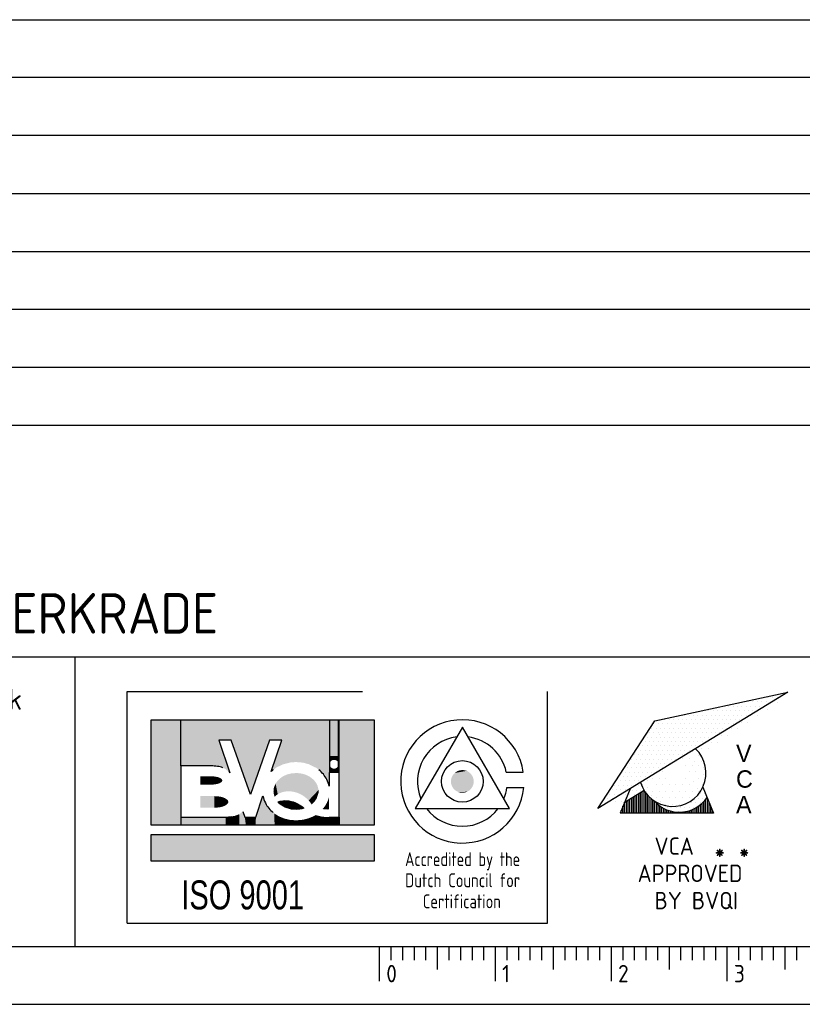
# Model space of a CAD drawing. Extents: x 0 to 594, y 0 to 420.
# Tile 3 of 6: x 458 to 526, y 0 to 85. Entities that reach past the tile are written whole.
import ezdxf
from ezdxf.enums import TextEntityAlignment as Align

# ---------------------------------------------------------------- set-up
doc = ezdxf.new("R2010")
doc.units = 0
doc.header["$LTSCALE"] = 25
doc.header["$MEASUREMENT"] = 0
doc.layers.get('0').update_dxf_attribs({"linetype": 'CONTINUOUS'})
for name, color, linetype in [('19', 7, 'CONTINUOUS'), ('E--L$2A-_KADER', 7, 'CONTINUOUS'), ('E--L$4A-_STEMPEL', 3, 'CONTINUOUS')]:
    doc.layers.add(name, color=color, linetype=linetype)
doc.styles.add('ISO', font='isocp.shx')
doc.styles.get("Standard").update_dxf_attribs({"font": 'isocp2.shx'})
doc.styles.add('UNIV', font='UNIV.SHX')

# ---------------------------------------------------------------- blocks, each defined once
blk = doc.blocks.new('*X1')
at = {"color": 0}
for p, q in [((103.59375, 135.9375), (103.59375, 135.9375)), ((104.53125, 135.9375), (104.53125, 135.9375)), ((102.1875, 135), (102.1875, 135)), ((103.125, 135), (103.125, 135)), ((99.375, 133.125), (99.375, 133.125)), ((100.3125, 133.125), (100.3125, 133.125)), ((100.78125, 134.0625), (100.78125, 134.0625)), ((101.71875, 134.0625), (101.71875, 134.0625)), ((97.96875, 132.1875), (97.96875, 132.1875)), ((98.90625, 132.1875), (98.90625, 132.1875)), ((95.15625, 130.3125), (95.15625, 130.3125)), ((96.09375, 130.3125), (96.09375, 130.3125)), ((96.5625, 131.25), (96.5625, 131.25)), ((97.5, 131.25), (97.5, 131.25)), ((93.75, 129.375), (93.75, 129.375)), ((94.6875, 129.375), (94.6875, 129.375)), ((81.5625, 121.875), (81.5625, 121.875)), ((82.96875, 122.8125), (82.96875, 122.8125))]:
    blk.add_line(p, q, dxfattribs=at)
blk = doc.blocks.new('*X3')
at = {"color": 0}
for p, q in [((98.4375, 121.875), (98.4375, 121.875)), ((99.0625, 121.875), (99.0625, 121.875)), ((99.375, 122.5), (99.375, 122.5)), ((99.6875, 121.875), (99.6875, 121.875)), ((97.8125, 120.625), (97.8125, 120.625)), ((98.125, 121.25), (98.125, 121.25)), ((98.75, 121.25), (98.75, 121.25))]:
    blk.add_line(p, q, dxfattribs=at)
blk = doc.blocks.new('*X2')
at = {"color": 0}
for p, q in [((108.4375, 121.875), (108.4375, 121.875)), ((107.8125, 120.625), (107.8125, 120.625)), ((108.125, 121.25), (108.125, 121.25)), ((108.4375, 120.625), (108.4375, 120.625)), ((108.75, 121.25), (108.75, 121.25)), ((101.875, 120), (101.875, 120)), ((102.8125, 119.375), (102.8125, 119.375)), ((103.4375, 119.375), (103.4375, 119.375)), ((104.0625, 119.375), (104.0625, 119.375)), ((104.6875, 119.375), (104.6875, 119.375)), ((105.3125, 119.375), (105.3125, 119.375)), ((105.9375, 119.375), (105.9375, 119.375)), ((106.5625, 119.375), (106.5625, 119.375)), ((106.875, 120), (106.875, 120)), ((107.1875, 119.375), (107.1875, 119.375)), ((107.5, 120), (107.5, 120)), ((108.125, 120), (108.125, 120)), ((104.375, 118.75), (104.375, 118.75)), ((105, 118.75), (105, 118.75)), ((105.625, 118.75), (105.625, 118.75))]:
    blk.add_line(p, q, dxfattribs=at)
blk = doc.blocks.new('*X4')
at = {"color": 0}
for p, q in [((65.75, 120.86), (65.75, 123.27)), ((66, 120.86), (66, 123.42)), ((66.25, 120.86), (66.25, 123.58)), ((66.5, 120.86), (66.5, 123.73)), ((66.75, 120.86), (66.75, 123.88)), ((67, 120.86), (67, 124.04)), ((67.25, 120.86), (67.25, 123.72)), ((67.5, 120.86), (67.5, 123.41)), ((67.75, 120.86), (67.75, 123.15)), ((64, 120.86), (64, 121.84)), ((64.25, 120.86), (64.25, 122.35)), ((64.5, 120.86), (64.5, 122.5)), ((64.75, 120.86), (64.75, 122.66)), ((65, 120.86), (65, 122.81)), ((65.25, 120.86), (65.25, 122.96)), ((65.5, 120.86), (65.5, 123.12)), ((68, 120.86), (68, 122.92)), ((68.25, 120.86), (68.25, 122.73)), ((68.5, 120.86), (68.5, 122.54)), ((68.75, 120.86), (68.75, 122.29)), ((69, 120.86), (69, 122.07)), ((69.25, 120.86), (69.25, 121.87)), ((74.75, 120.86), (74.75, 121.87)), ((75, 120.86), (75, 122.06)), ((75.25, 120.86), (75.25, 122.27)), ((75.5, 120.86), (75.5, 122.53)), ((75.75, 120.86), (75.75, 122.82)), ((76, 120.86), (76, 122.97)), ((76.25, 120.86), (76.25, 122.37)), ((76.5, 120.86), (76.5, 121.77)), ((63.75, 120.86), (63.75, 121.24)), ((69.5, 120.86), (69.5, 121.71)), ((69.75, 120.86), (69.75, 121.56)), ((70, 120.86), (70, 121.44)), ((70.25, 120.86), (70.25, 121.33)), ((70.5, 120.86), (70.5, 121.24)), ((70.75, 120.86), (70.75, 121.16)), ((71, 120.86), (71, 121.1)), ((71.25, 120.86), (71.25, 121.05)), ((71.5, 120.86), (71.5, 121.02)), ((71.75, 120.86), (71.75, 121)), ((72, 120.86), (72, 120.99)), ((72.25, 120.86), (72.25, 121)), ((72.5, 120.86), (72.5, 121.02)), ((72.75, 120.86), (72.75, 121.05)), ((73, 120.86), (73, 121.1)), ((73.25, 120.86), (73.25, 121.16)), ((73.5, 120.86), (73.5, 121.23)), ((73.75, 120.86), (73.75, 121.32)), ((74, 120.86), (74, 121.43)), ((74.25, 120.86), (74.25, 121.56)), ((74.5, 120.86), (74.5, 121.7)), ((76.75, 120.86), (76.75, 121.17))]:
    blk.add_line(p, q, dxfattribs=at)
blk = doc.blocks.new('STEMPEL')
at = {"layer": 'E--L$4A-_STEMPEL', "color": 3}
for p, q in [((-185, 85), (-5, 85)), ((-185, 55), (-5, 55)), ((-185, 30), (-5, 30)), ((-131.25, 5), (-131.25, 30)), ((-126.75, 7), (-126.75, 27)), ((-126.75, 27), (-106.449, 27)), ((-90.5, 7), (-90.5, 27)), ((-126.75, 7), (-90.5, 7))]:
    blk.add_line(p, q, dxfattribs=at)
at = {"layer": 'E--L$4A-_STEMPEL', "color": 2}
for p, q in [((-5, 80), (-185, 80)), ((-5, 75), (-185, 75)), ((-185, 70), (-5, 70)), ((-185, 65), (-5, 65)), ((-185, 60), (-5, 60)), ((-185, 50), (-5, 50)), ((-69.762, 26.934), (-86.151, 16.891)), ((-81.231, 24.468), (-69.762, 26.934)), ((-71.44, 26.492), (-71.44, 26.492)), ((-71.06, 26.492), (-71.06, 26.492)), ((-70.68, 26.492), (-70.68, 26.492)), ((-75.237, 25.732), (-75.237, 25.732)), ((-74.857, 25.732), (-74.857, 25.732)), ((-74.477, 25.732), (-74.477, 25.732)), ((-74.098, 25.732), (-74.098, 25.732)), ((-73.718, 25.732), (-73.718, 25.732)), ((-73.528, 26.112), (-73.528, 26.112)), ((-73.338, 25.732), (-73.338, 25.732)), ((-73.148, 26.112), (-73.148, 26.112)), ((-72.958, 25.732), (-72.958, 25.732)), ((-72.769, 26.112), (-72.769, 26.112)), ((-72.579, 25.732), (-72.579, 25.732)), ((-72.389, 26.112), (-72.389, 26.112)), ((-72.199, 25.732), (-72.199, 25.732)), ((-72.009, 26.112), (-72.009, 26.112)), ((-71.819, 25.732), (-71.819, 25.732)), ((-71.63, 26.112), (-71.63, 26.112)), ((-71.25, 26.112), (-71.25, 26.112)), ((-78.654, 24.973), (-78.654, 24.973)), ((-78.274, 24.973), (-78.274, 24.973)), ((-77.894, 24.973), (-77.894, 24.973)), ((-77.515, 24.973), (-77.515, 24.973)), ((-77.135, 24.973), (-77.135, 24.973)), ((-76.945, 25.353), (-76.945, 25.353)), ((-76.755, 24.973), (-76.755, 24.973)), ((-76.565, 25.353), (-76.565, 25.353)), ((-76.376, 24.973), (-76.376, 24.973)), ((-76.186, 25.353), (-76.186, 25.353)), ((-75.996, 24.973), (-75.996, 24.973)), ((-75.806, 25.353), (-75.806, 25.353)), ((-75.616, 24.973), (-75.616, 24.973)), ((-75.426, 25.353), (-75.426, 25.353)), ((-75.237, 24.973), (-75.237, 24.973)), ((-75.047, 25.353), (-75.047, 25.353)), ((-74.857, 24.973), (-74.857, 24.973)), ((-74.667, 25.353), (-74.667, 25.353)), ((-74.477, 24.973), (-74.477, 24.973)), ((-74.287, 25.353), (-74.287, 25.353)), ((-74.098, 24.973), (-74.098, 24.973)), ((-73.908, 25.353), (-73.908, 25.353)), ((-73.718, 24.973), (-73.718, 24.973)), ((-73.528, 25.353), (-73.528, 25.353)), ((-73.338, 24.973), (-73.338, 24.973)), ((-73.148, 25.353), (-73.148, 25.353)), ((-72.769, 25.353), (-72.769, 25.353)), ((-72.389, 25.353), (-72.389, 25.353)), ((-124.679, 15.453), (-124.679, 24.572)), ((-124.679, 24.572), (-105.436, 24.572)), ((-105.436, 24.572), (-105.436, 15.453)), ((-86.151, 16.891), (-81.231, 24.468)), ((-81.501, 23.834), (-81.501, 23.834)), ((-81.312, 24.214), (-81.312, 24.214)), ((-81.122, 23.834), (-81.122, 23.834)), ((-80.932, 24.214), (-80.932, 24.214)), ((-80.742, 23.834), (-80.742, 23.834)), ((-80.552, 24.214), (-80.552, 24.214)), ((-80.362, 24.593), (-80.362, 24.593)), ((-80.362, 23.834), (-80.362, 23.834)), ((-80.173, 24.214), (-80.173, 24.214)), ((-79.983, 24.593), (-79.983, 24.593)), ((-79.983, 23.834), (-79.983, 23.834)), ((-79.793, 24.214), (-79.793, 24.214)), ((-79.603, 24.593), (-79.603, 24.593)), ((-79.603, 23.834), (-79.603, 23.834)), ((-79.413, 24.214), (-79.413, 24.214)), ((-79.223, 24.593), (-79.223, 24.593)), ((-79.223, 23.834), (-79.223, 23.834)), ((-79.033, 24.214), (-79.033, 24.214)), ((-78.844, 24.593), (-78.844, 24.593)), ((-78.844, 23.834), (-78.844, 23.834)), ((-78.654, 24.214), (-78.654, 24.214)), ((-78.464, 24.593), (-78.464, 24.593)), ((-78.464, 23.834), (-78.464, 23.834)), ((-78.274, 24.214), (-78.274, 24.214)), ((-78.084, 24.593), (-78.084, 24.593)), ((-78.084, 23.834), (-78.084, 23.834)), ((-77.894, 24.214), (-77.894, 24.214)), ((-77.705, 24.593), (-77.705, 24.593)), ((-77.705, 23.834), (-77.705, 23.834)), ((-77.515, 24.214), (-77.515, 24.214)), ((-77.325, 24.593), (-77.325, 24.593)), ((-77.325, 23.834), (-77.325, 23.834)), ((-77.135, 24.214), (-77.135, 24.214)), ((-76.945, 24.593), (-76.945, 24.593)), ((-76.945, 23.834), (-76.945, 23.834)), ((-76.755, 24.214), (-76.755, 24.214)), ((-76.565, 24.593), (-76.565, 24.593)), ((-76.565, 23.834), (-76.565, 23.834)), ((-76.376, 24.214), (-76.376, 24.214)), ((-76.186, 24.593), (-76.186, 24.593)), ((-76.186, 23.834), (-76.186, 23.834)), ((-75.996, 24.214), (-75.996, 24.214)), ((-75.806, 24.593), (-75.806, 24.593)), ((-75.806, 23.834), (-75.806, 23.834)), ((-75.616, 24.214), (-75.616, 24.214)), ((-75.426, 24.593), (-75.426, 24.593)), ((-75.426, 23.834), (-75.426, 23.834)), ((-75.237, 24.214), (-75.237, 24.214)), ((-75.047, 24.593), (-75.047, 24.593)), ((-75.047, 23.834), (-75.047, 23.834)), ((-74.857, 24.214), (-74.857, 24.214)), ((-74.667, 24.593), (-74.667, 24.593)), ((-74.477, 24.214), (-74.477, 24.214)), ((-74.287, 24.593), (-74.287, 24.593)), ((-73.908, 24.593), (-73.908, 24.593)), ((-81.881, 23.075), (-81.881, 23.075)), ((-81.691, 23.454), (-81.691, 23.454)), ((-81.501, 23.075), (-81.501, 23.075)), ((-81.312, 23.454), (-81.312, 23.454)), ((-81.122, 23.075), (-81.122, 23.075)), ((-80.932, 23.454), (-80.932, 23.454)), ((-80.786, 23.287), (-80.786, 23.287)), ((-80.742, 23.075), (-80.742, 23.075)), ((-80.552, 23.454), (-80.552, 23.454)), ((-80.362, 23.075), (-80.362, 23.075)), ((-80.173, 23.454), (-80.173, 23.454)), ((-79.983, 23.075), (-79.983, 23.075)), ((-79.793, 23.454), (-79.793, 23.454)), ((-79.603, 23.075), (-79.603, 23.075)), ((-79.413, 23.454), (-79.413, 23.454)), ((-79.223, 23.075), (-79.223, 23.075)), ((-79.033, 23.454), (-79.033, 23.454)), ((-78.844, 23.075), (-78.844, 23.075)), ((-78.654, 23.454), (-78.654, 23.454)), ((-78.464, 23.075), (-78.464, 23.075)), ((-78.274, 23.454), (-78.274, 23.454)), ((-78.084, 23.075), (-78.084, 23.075)), ((-77.894, 23.454), (-77.894, 23.454)), ((-77.705, 23.075), (-77.705, 23.075)), ((-77.515, 23.454), (-77.515, 23.454)), ((-77.325, 23.075), (-77.325, 23.075)), ((-77.135, 23.454), (-77.135, 23.454)), ((-76.945, 23.075), (-76.945, 23.075)), ((-76.755, 23.454), (-76.755, 23.454)), ((-76.565, 23.075), (-76.565, 23.075)), ((-76.376, 23.454), (-76.376, 23.454)), ((-76.186, 23.075), (-76.186, 23.075)), ((-75.996, 23.454), (-75.996, 23.454)), ((-75.616, 23.454), (-75.616, 23.454)), ((-118.834, 22.815), (-117.887, 19.992)), ((-117.789, 22.815), (-118.834, 22.815)), ((-116.126, 18.104), (-117.789, 22.815)), ((-114.463, 22.815), (-116.126, 18.104)), ((-113.418, 22.815), (-114.463, 22.815)), ((-114.334, 20.087), (-113.418, 22.815)), ((-82.261, 22.315), (-82.261, 22.315)), ((-82.071, 22.695), (-82.071, 22.695)), ((-81.881, 22.315), (-81.881, 22.315)), ((-81.691, 22.695), (-81.691, 22.695)), ((-81.501, 22.315), (-81.501, 22.315)), ((-81.312, 22.695), (-81.312, 22.695)), ((-81.122, 22.315), (-81.122, 22.315)), ((-80.932, 22.695), (-80.932, 22.695)), ((-80.742, 22.315), (-80.742, 22.315)), ((-80.552, 22.695), (-80.552, 22.695)), ((-80.362, 22.315), (-80.362, 22.315)), ((-80.173, 22.695), (-80.173, 22.695)), ((-79.983, 22.315), (-79.983, 22.315)), ((-79.793, 22.695), (-79.793, 22.695)), ((-79.603, 22.315), (-79.603, 22.315)), ((-79.413, 22.695), (-79.413, 22.695)), ((-79.223, 22.315), (-79.223, 22.315)), ((-79.033, 22.695), (-79.033, 22.695)), ((-78.844, 22.315), (-78.844, 22.315)), ((-78.654, 22.695), (-78.654, 22.695)), ((-78.464, 22.315), (-78.464, 22.315)), ((-78.274, 22.695), (-78.274, 22.695)), ((-78.084, 22.315), (-78.084, 22.315)), ((-77.894, 22.695), (-77.894, 22.695)), ((-77.705, 22.315), (-77.705, 22.315)), ((-77.515, 22.695), (-77.515, 22.695)), ((-77.325, 22.315), (-77.325, 22.315)), ((-77.135, 22.695), (-77.135, 22.695)), ((-76.755, 22.695), (-76.755, 22.695)), ((-83.02, 21.556), (-83.02, 21.556)), ((-82.83, 21.935), (-82.83, 21.935)), ((-82.64, 21.556), (-82.64, 21.556)), ((-82.451, 21.935), (-82.451, 21.935)), ((-82.261, 21.556), (-82.261, 21.556)), ((-82.071, 21.935), (-82.071, 21.935)), ((-81.881, 21.556), (-81.881, 21.556)), ((-81.691, 21.935), (-81.691, 21.935)), ((-81.501, 21.556), (-81.501, 21.556)), ((-81.312, 21.935), (-81.312, 21.935)), ((-81.122, 21.556), (-81.122, 21.556)), ((-80.932, 21.935), (-80.932, 21.935)), ((-80.742, 21.556), (-80.742, 21.556)), ((-80.552, 21.935), (-80.552, 21.935)), ((-80.362, 21.556), (-80.362, 21.556)), ((-80.173, 21.935), (-80.173, 21.935)), ((-79.983, 21.556), (-79.983, 21.556)), ((-79.793, 21.935), (-79.793, 21.935)), ((-79.603, 21.556), (-79.603, 21.556)), ((-79.413, 21.935), (-79.413, 21.935)), ((-79.223, 21.556), (-79.223, 21.556)), ((-79.033, 21.935), (-79.033, 21.935)), ((-78.844, 21.556), (-78.844, 21.556)), ((-78.654, 21.935), (-78.654, 21.935)), ((-78.274, 21.935), (-78.274, 21.935)), ((-77.985, 21.797), (-77.985, 21.797)), ((-77.447, 21.499), (-77.447, 21.499)), ((-122.112, 20.582), (-122.112, 16.164)), ((-119.5, 20.582), (-122.112, 20.582)), ((-83.59, 20.417), (-83.59, 20.417)), ((-83.4, 20.796), (-83.4, 20.796)), ((-83.21, 21.176), (-83.21, 21.176)), ((-83.21, 20.417), (-83.21, 20.417)), ((-83.02, 20.796), (-83.02, 20.796)), ((-82.83, 21.176), (-82.83, 21.176)), ((-82.83, 20.417), (-82.83, 20.417)), ((-82.64, 20.796), (-82.64, 20.796)), ((-82.451, 21.176), (-82.451, 21.176)), ((-82.451, 20.417), (-82.451, 20.417)), ((-82.261, 20.796), (-82.261, 20.796)), ((-82.071, 21.176), (-82.071, 21.176)), ((-82.071, 20.417), (-82.071, 20.417)), ((-81.881, 20.796), (-81.881, 20.796)), ((-81.691, 21.176), (-81.691, 21.176)), ((-81.691, 20.417), (-81.691, 20.417)), ((-81.501, 20.796), (-81.501, 20.796)), ((-81.312, 21.176), (-81.312, 21.176)), ((-81.312, 20.417), (-81.312, 20.417)), ((-81.122, 20.796), (-81.122, 20.796)), ((-80.932, 21.176), (-80.932, 21.176)), ((-80.932, 20.417), (-80.932, 20.417)), ((-80.742, 20.796), (-80.742, 20.796)), ((-80.552, 21.176), (-80.552, 21.176)), ((-80.552, 20.417), (-80.552, 20.417)), ((-80.362, 20.796), (-80.362, 20.796)), ((-80.173, 21.176), (-80.173, 21.176)), ((-79.983, 20.796), (-79.983, 20.796)), ((-79.793, 21.176), (-79.793, 21.176)), ((-79.413, 21.176), (-79.413, 21.176)), ((-78.839, 21.228), (-78.839, 21.228)), ((-78.554, 20.658), (-78.554, 20.658)), ((-78.27, 21.228), (-78.27, 21.228)), ((-77.985, 20.658), (-77.985, 20.658)), ((-77.805, 20.923), (-77.805, 20.923)), ((-77.415, 20.658), (-77.415, 20.658)), ((-77.189, 21.002), (-77.189, 21.002)), ((-77.131, 21.228), (-77.131, 21.228)), ((-77.01, 20.486), (-77.01, 20.486)), ((-109.329, 20.012), (-109.329, 18.836)), ((-108.474, 20.012), (-109.329, 20.012)), ((-108.474, 16.164), (-108.474, 20.012)), ((-84.349, 19.657), (-84.349, 19.657)), ((-83.969, 19.657), (-83.969, 19.657)), ((-83.78, 20.037), (-83.78, 20.037)), ((-83.59, 19.657), (-83.59, 19.657)), ((-83.4, 20.037), (-83.4, 20.037)), ((-83.21, 19.657), (-83.21, 19.657)), ((-83.02, 20.037), (-83.02, 20.037)), ((-82.83, 19.657), (-82.83, 19.657)), ((-82.64, 20.037), (-82.64, 20.037)), ((-82.451, 19.657), (-82.451, 19.657)), ((-82.261, 20.037), (-82.261, 20.037)), ((-82.071, 19.657), (-82.071, 19.657)), ((-81.881, 20.037), (-81.881, 20.037)), ((-81.691, 19.657), (-81.691, 19.657)), ((-81.501, 20.037), (-81.501, 20.037)), ((-81.122, 20.037), (-81.122, 20.037)), ((-80.548, 20.089), (-80.548, 20.089)), ((-78.27, 20.089), (-78.27, 20.089)), ((-77.7, 20.089), (-77.7, 20.089)), ((-77.03, 19.81), (-77.03, 19.81)), ((-84.729, 18.898), (-84.729, 18.898)), ((-84.539, 19.278), (-84.539, 19.278)), ((-84.349, 18.898), (-84.349, 18.898)), ((-84.159, 19.278), (-84.159, 19.278)), ((-83.969, 18.898), (-83.969, 18.898)), ((-83.78, 19.278), (-83.78, 19.278)), ((-83.59, 18.898), (-83.59, 18.898)), ((-83.4, 19.278), (-83.4, 19.278)), ((-83.21, 18.898), (-83.21, 18.898)), ((-83.02, 19.278), (-83.02, 19.278)), ((-82.64, 19.278), (-82.64, 19.278)), ((-82.261, 19.278), (-82.261, 19.278)), ((-82.256, 18.95), (-82.256, 18.95)), ((-81.839, 19.294), (-81.839, 19.294)), ((-81.402, 19.519), (-81.402, 19.519)), ((-81.117, 18.95), (-81.117, 18.95)), ((-80.833, 19.519), (-80.833, 19.519)), ((-80.548, 18.95), (-80.548, 18.95)), ((-80.263, 19.519), (-80.263, 19.519)), ((-79.978, 18.95), (-79.978, 18.95)), ((-79.409, 18.95), (-79.409, 18.95)), ((-78.839, 18.95), (-78.839, 18.95)), ((-78.554, 19.519), (-78.554, 19.519)), ((-78.27, 18.95), (-78.27, 18.95)), ((-77.904, 19.214), (-77.904, 19.214)), ((-77.415, 19.519), (-77.415, 19.519)), ((-77.131, 18.95), (-77.131, 18.95)), ((-77.085, 18.736), (-76.156, 16.507)), ((-115.651, 16.164), (-115.04, 17.983)), ((-85.108, 18.139), (-85.108, 18.139)), ((-84.919, 18.518), (-84.919, 18.518)), ((-84.729, 18.139), (-84.729, 18.139)), ((-84.539, 18.518), (-84.539, 18.518)), ((-84.349, 18.139), (-84.349, 18.139)), ((-83.353, 18.605), (-84.229, 16.507)), ((-84.159, 18.518), (-84.159, 18.518)), ((-82.142, 18.446), (-83.859, 17.394)), ((-83.78, 18.518), (-83.78, 18.518)), ((-81.972, 18.38), (-81.972, 18.38)), ((-81.839, 18.678), (-81.839, 18.678)), ((-81.502, 18.022), (-81.502, 18.022)), ((-81.402, 18.38), (-81.402, 18.38)), ((-80.833, 18.38), (-80.833, 18.38)), ((-80.263, 18.38), (-80.263, 18.38)), ((-79.694, 18.38), (-79.694, 18.38)), ((-79.124, 18.38), (-79.124, 18.38)), ((-78.554, 18.38), (-78.554, 18.38)), ((-77.985, 18.38), (-77.985, 18.38)), ((-77.547, 18.658), (-77.547, 18.658)), ((-77.415, 18.38), (-77.415, 18.38)), ((-85.488, 17.379), (-85.488, 17.379)), ((-85.298, 17.759), (-85.298, 17.759)), ((-84.919, 17.759), (-84.919, 17.759)), ((-84.137, 17.544), (-84.137, 17.544)), ((-81.117, 17.811), (-81.117, 17.811)), ((-80.746, 17.546), (-80.746, 17.546)), ((-80.548, 17.811), (-80.548, 17.811)), ((-80.263, 17.241), (-80.263, 17.241)), ((-79.978, 17.811), (-79.978, 17.811)), ((-79.694, 17.241), (-79.694, 17.241)), ((-79.409, 17.811), (-79.409, 17.811)), ((-79.124, 17.241), (-79.124, 17.241)), ((-78.839, 17.811), (-78.839, 17.811)), ((-78.27, 17.811), (-78.27, 17.811)), ((-122.112, 16.164), (-118.264, 16.164)), ((-116.761, 16.64), (-116.601, 16.164)), ((-116.601, 16.164), (-116.126, 16.164)), ((-116.126, 16.164), (-115.651, 16.164)), ((-109.329, 16.164), (-108.474, 16.164)), ((-86.058, 17), (-86.058, 17)), ((-76.156, 16.507), (-84.229, 16.507)), ((-105.436, 15.453), (-124.679, 15.453)), ((-124.679, 12.353), (-124.679, 14.657)), ((-124.679, 14.657), (-105.436, 14.657)), ((-105.436, 14.657), (-105.436, 12.353)), ((-105.436, 12.353), (-124.679, 12.353))]:
    blk.add_line(p, q, dxfattribs=at)
at = {"layer": 'E--L$4A-_STEMPEL', "color": 2, "linetype": 'CONTINUOUS'}
for p, q in [((-122.112, 20.582), (-122.112, 24.572)), ((-109.282, 20.012), (-109.282, 24.572)), ((-108.521, 20.012), (-108.521, 24.572)), ((-108.474, 20.012), (-108.474, 24.572)), ((-122.112, 16.164), (-122.112, 15.453)), ((-108.474, 16.164), (-108.474, 15.453))]:
    blk.add_line(p, q, dxfattribs=at)
at = {"layer": 'E--L$4A-_STEMPEL', "color": 3}
blk.add_lwpolyline([(-97.833, 23.926), (-101.891, 16.898), (-93.776, 16.898)], close=True, dxfattribs=at)
for points in [[(-94.045, 20.051), (-92.575, 20.051)], [(-93.994, 18.721), (-92.538, 18.721)]]:
    blk.add_lwpolyline(points, dxfattribs=at)
at = {"layer": 'E--L$4A-_STEMPEL', "color": 2}
blk.add_lwpolyline([(-113.752, 17.471, -0.04063), (-113.497, 17.545, -0.089224), (-112.797, 17.559, -0.080644), (-112.063, 17.317, -0.070464), (-111.512, 16.924, -0.070464), (-112.182, 16.829, -0.080644), (-112.945, 16.953, -0.089224), (-113.559, 17.288, -0.04063)], format="xyb", close=True, dxfattribs=at)
at = {"layer": 'E--L$4A-_STEMPEL', "color": 3}
blk.add_circle((-97.833, 19.241), 1.793, dxfattribs=at)
for radius, start, end in [(5.321, 8.75541, 354.39319), (3.874, 97.20337, 202.79663), (3.874, 12.06764, 82.79663), (3.874, 337.20337, 352.2882), (3.874, 217.20337, 322.79663)]:
    blk.add_arc((-97.833, 19.241), radius, start, end, dxfattribs=at)
at = {"layer": 'E--L$4A-_STEMPEL', "color": 2}
for centre, radius, start, end in [((-79.693, 19.966), 2.883, 196.37976, 46.62024), ((-119.5, 17.151), 3.431, 81.1708, 90), ((-119.332, 18.232), 2.338, 69.44395, 81.1708), ((-118.702, 19.324), 1.054, 39.36778, 47.84451), ((-112.532, 18.229), 2.588, 128.83701, 134.13657), ((-111.833, 18.229), 2.588, 27.22568, 51.16299), ((-111.507, 18.397), 2.222, 11.3929, 27.22568), ((-112.857, 18.397), 2.222, 190.73137, 207.22568), ((-79.116, 19.47), 2.883, 221.69505, 326.14657), ((-112.532, 18.565), 2.588, 207.22568, 231.16299), ((-118.264, 19.595), 3.431, 270, 278.8292)]:
    blk.add_arc(centre, radius, start, end, dxfattribs=at)
at = {"layer": 'E--L$4A-_STEMPEL', "color": 2, "linetype": 'CONTINUOUS'}
for points in [[(-124.679, 15.453), (-124.679, 24.572), (-122.112, 15.453), (-122.112, 24.572)], [(-122.112, 20.582), (-122.112, 24.572), (-119.5, 20.582), (-119.53, 24.572)], [(-118.834, 22.815), (-119.53, 24.566), (-117.789, 22.815), (-117.797, 24.572)], [(-119.127, 20.562), (-119.53, 24.572), (-118.565, 20.44), (-119.53, 24.566)], [(-119.5, 20.582), (-119.53, 24.572), (-119.127, 20.562), (-119.53, 24.572)], [(-118.271, 20.307), (-119.53, 24.566), (-117.887, 19.992), (-118.834, 22.815)], [(-118.565, 20.44), (-119.53, 24.566), (-118.271, 20.307), (-119.53, 24.566)], [(-117.789, 22.815), (-117.797, 24.572), (-116.126, 18.104), (-116.199, 24.572)], [(-116.126, 18.104), (-116.199, 24.572), (-114.463, 22.815), (-114.467, 24.572)], [(-114.463, 22.815), (-114.467, 24.572), (-113.418, 22.815), (-112.779, 24.572)], [(-114.334, 20.087), (-113.418, 22.815), (-113.886, 20.437), (-112.779, 24.572)], [(-113.886, 20.437), (-112.779, 24.572), (-113.312, 20.719), (-112.62, 24.572)], [(-113.312, 20.719), (-112.62, 24.572), (-112.68, 20.877), (-112.253, 24.572)], [(-112.68, 20.877), (-112.253, 24.572), (-112.182, 20.914), (-112.128, 24.572)], [(-112.182, 20.914), (-112.128, 24.572), (-111.608, 20.865), (-111.6, 24.572)], [(-111.608, 20.865), (-111.6, 24.572), (-111.072, 20.726), (-110.912, 24.572)], [(-111.072, 20.726), (-110.912, 24.572), (-110.428, 20.405), (-110.322, 24.572)], [(-110.428, 20.405), (-110.322, 24.572), (-110.039, 20.095), (-109.776, 24.572)], [(-110.039, 20.095), (-109.776, 24.572), (-109.623, 19.577), (-109.714, 24.572)], [(-109.623, 19.577), (-109.714, 24.572), (-109.329, 18.836), (-109.329, 24.572)], [(-109.329, 20.012), (-109.329, 24.572), (-109.282, 20.012), (-109.282, 24.572)], [(-109.282, 21.442), (-109.282, 24.572), (-108.521, 21.437), (-108.521, 24.572)], [(-108.521, 20.012), (-108.521, 24.572), (-108.474, 20.012), (-108.474, 24.572)], [(-108.474, 15.453), (-108.474, 24.572), (-105.436, 15.453), (-105.436, 24.572)], [(-109.282, 21.437), (-109.282, 20.725), (-109.26, 21.437), (-109.264, 20.841)], [(-109.26, 21.437), (-109.264, 20.841), (-109.234, 21.437), (-109.231, 20.914)], [(-109.234, 21.437), (-109.231, 20.914), (-109.194, 21.437), (-109.196, 20.966)], [(-109.194, 21.437), (-109.196, 20.966), (-109.155, 21.437), (-109.154, 21.009)], [(-109.155, 21.437), (-109.154, 21.009), (-109.111, 21.437), (-109.111, 21.042)], [(-109.111, 21.437), (-109.111, 21.042), (-109.068, 21.437), (-109.066, 21.068)], [(-109.068, 21.437), (-109.066, 21.068), (-109.029, 21.437), (-109.019, 21.087)], [(-109.029, 21.437), (-109.019, 21.087), (-108.983, 21.437), (-108.991, 21.095)], [(-108.983, 21.437), (-108.991, 21.095), (-108.94, 21.437), (-108.938, 21.103)], [(-108.94, 21.437), (-108.938, 21.103), (-108.899, 21.437), (-108.899, 21.105)], [(-108.899, 21.437), (-108.899, 21.105), (-108.837, 21.437), (-108.863, 21.103)], [(-108.837, 21.437), (-108.863, 21.103), (-108.81, 21.437), (-108.806, 21.093)], [(-108.81, 21.437), (-108.806, 21.093), (-108.761, 21.437), (-108.765, 21.08)], [(-108.761, 21.437), (-108.765, 21.08), (-108.728, 21.437), (-108.715, 21.056)], [(-108.728, 21.437), (-108.715, 21.056), (-108.686, 21.437), (-108.683, 21.036)], [(-108.686, 21.437), (-108.683, 21.036), (-108.649, 21.437), (-108.64, 21.001)], [(-108.649, 21.437), (-108.64, 21.001), (-108.613, 21.437), (-108.599, 20.956)], [(-108.613, 21.437), (-108.599, 20.956), (-108.579, 21.437), (-108.572, 20.916)], [(-108.579, 21.437), (-108.572, 20.916), (-108.556, 21.437), (-108.556, 20.884)], [(-108.556, 21.437), (-108.556, 20.884), (-108.536, 21.437), (-108.538, 20.836)], [(-108.536, 21.437), (-108.538, 20.836), (-108.521, 21.437), (-108.521, 20.725)], [(-109.282, 20.012), (-109.282, 20.725), (-109.26, 20.012), (-109.264, 20.608)], [(-109.26, 20.012), (-109.264, 20.608), (-109.234, 20.012), (-109.231, 20.535)], [(-109.234, 20.012), (-109.231, 20.535), (-109.194, 20.012), (-109.196, 20.484)], [(-109.194, 20.012), (-109.196, 20.484), (-109.155, 20.012), (-109.154, 20.441)], [(-109.155, 20.012), (-109.154, 20.441), (-109.111, 20.012), (-109.111, 20.407)], [(-109.111, 20.012), (-109.111, 20.407), (-109.068, 20.012), (-109.066, 20.382)], [(-108.728, 20.012), (-108.715, 20.394), (-108.686, 20.012), (-108.683, 20.414)], [(-108.686, 20.012), (-108.683, 20.414), (-108.649, 20.012), (-108.64, 20.449)], [(-108.649, 20.012), (-108.64, 20.449), (-108.613, 20.012), (-108.599, 20.494)], [(-108.613, 20.012), (-108.599, 20.494), (-108.579, 20.012), (-108.572, 20.534)], [(-108.579, 20.012), (-108.572, 20.534), (-108.556, 20.012), (-108.556, 20.566)], [(-108.556, 20.012), (-108.556, 20.566), (-108.536, 20.012), (-108.538, 20.614)], [(-108.536, 20.012), (-108.538, 20.614), (-108.521, 20.012), (-108.521, 20.725)], [(-120.45, 18.967), (-120.45, 19.68), (-119.5, 18.967), (-119.5, 19.68)], [(-119.5, 18.967), (-119.5, 19.68), (-119.307, 18.975), (-119.298, 19.672)], [(-119.307, 18.975), (-119.298, 19.672), (-119.164, 18.99), (-119.182, 19.66)], [(-119.164, 18.99), (-119.182, 19.66), (-119.03, 19.013), (-119.008, 19.63)], [(-119.03, 19.013), (-119.008, 19.63), (-118.89, 19.05), (-118.901, 19.601)], [(-118.89, 19.05), (-118.901, 19.601), (-118.758, 19.102), (-118.771, 19.552)], [(-118.758, 19.102), (-118.771, 19.552), (-118.665, 19.158), (-118.673, 19.495)], [(-113.557, 19.507), (-113.49, 18.27), (-113.357, 19.649), (-113.311, 18.329)], [(-113.357, 19.649), (-113.311, 18.329), (-113.175, 19.748), (-113.179, 18.359)], [(-113.175, 19.748), (-113.179, 18.359), (-112.948, 19.84), (-112.948, 18.387)], [(-112.948, 19.84), (-112.948, 18.387), (-112.639, 19.921), (-112.722, 18.389)], [(-112.639, 19.921), (-112.722, 18.389), (-112.492, 19.945), (-112.485, 18.363)], [(-112.492, 19.945), (-112.485, 18.363), (-112.108, 19.964), (-112.192, 18.294)], [(-112.108, 19.964), (-112.192, 18.294), (-111.86, 19.943), (-112.01, 18.23)], [(-111.86, 19.943), (-112.01, 18.23), (-111.574, 19.887), (-111.919, 18.193)], [(-111.574, 19.887), (-111.919, 18.193), (-111.319, 19.805), (-111.823, 18.148)], [(-111.319, 19.805), (-111.823, 18.148), (-111.028, 19.661), (-111.688, 18.076)], [(-111.028, 19.661), (-111.688, 18.076), (-110.833, 19.528), (-111.52, 17.97)], [(-109.068, 20.012), (-109.066, 20.382), (-109.029, 20.012), (-109.019, 20.363)], [(-109.029, 20.012), (-109.019, 20.363), (-108.983, 20.012), (-108.991, 20.355)], [(-108.983, 20.012), (-108.991, 20.355), (-108.94, 20.012), (-108.938, 20.346)], [(-108.94, 20.012), (-108.938, 20.346), (-108.899, 20.012), (-108.899, 20.345)], [(-108.899, 20.012), (-108.899, 20.345), (-108.837, 20.012), (-108.863, 20.346)], [(-108.837, 20.012), (-108.863, 20.346), (-108.81, 20.012), (-108.806, 20.357)], [(-108.81, 20.012), (-108.806, 20.357), (-108.761, 20.012), (-108.765, 20.37)], [(-108.761, 20.012), (-108.765, 20.37), (-108.728, 20.012), (-108.715, 20.394)], [(-118.665, 19.158), (-118.673, 19.495), (-118.577, 19.236), (-118.573, 19.406)], [(-118.577, 19.236), (-118.573, 19.406), (-118.551, 19.3), (-118.552, 19.349)], [(-114.1, 18.671), (-114.035, 17.917), (-114.06, 18.813), (-113.917, 18.022)], [(-114.06, 18.813), (-113.917, 18.022), (-113.946, 19.057), (-113.759, 18.134)], [(-113.946, 19.057), (-113.759, 18.134), (-113.775, 19.297), (-113.613, 18.216)], [(-113.775, 19.297), (-113.613, 18.216), (-113.557, 19.507), (-113.49, 18.27)], [(-110.833, 19.528), (-111.52, 17.97), (-110.63, 19.343), (-111.395, 17.877)], [(-110.63, 19.343), (-111.395, 17.877), (-110.483, 19.158), (-111.212, 17.717)], [(-110.483, 19.158), (-111.212, 17.717), (-110.329, 18.879), (-111.155, 17.66)], [(-110.329, 18.879), (-111.155, 17.66), (-110.239, 18.505), (-111.096, 17.596)], [(-120.45, 16.973), (-120.45, 17.97), (-119.238, 16.973), (-119.238, 17.97)], [(-119.238, 16.973), (-119.238, 17.97), (-119.007, 16.982), (-119.016, 17.962)], [(-119.007, 16.982), (-119.016, 17.962), (-118.807, 17.004), (-118.85, 17.944)], [(-118.807, 17.004), (-118.85, 17.944), (-118.672, 17.028), (-118.683, 17.917)], [(-118.672, 17.028), (-118.683, 17.917), (-118.496, 17.076), (-118.478, 17.86)], [(-118.496, 17.076), (-118.478, 17.86), (-118.296, 17.159), (-118.31, 17.791)], [(-115.659, 15.453), (-115.651, 16.164), (-115.029, 15.453), (-115.04, 17.983)], [(-115.029, 15.453), (-115.04, 17.983), (-114.399, 15.453), (-114.579, 16.981)], [(-114.13, 18.397), (-114.094, 18.096), (-114.1, 18.671), (-114.035, 17.917)], [(-110.239, 18.505), (-111.096, 17.596), (-110.243, 18.251), (-111.023, 17.512)], [(-110.243, 18.251), (-111.023, 17.512), (-110.396, 17.776), (-110.931, 17.392)], [(-109.329, 17.822), (-109.359, 17.828), (-109.329, 17.958)], [(-118.296, 17.159), (-118.31, 17.791), (-118.14, 17.267), (-118.151, 17.685)], [(-118.14, 17.267), (-118.151, 17.685), (-118.056, 17.359), (-118.066, 17.6)], [(-118.056, 17.359), (-118.066, 17.6), (-118.03, 17.431), (-118.028, 17.499)], [(-113.752, 17.471), (-113.56, 17.53), (-113.695, 17.411), (-113.257, 17.578)], [(-113.695, 17.411), (-113.257, 17.578), (-113.589, 17.313), (-113.058, 17.583)], [(-113.589, 17.313), (-113.058, 17.583), (-113.427, 17.191), (-112.853, 17.567)], [(-113.427, 17.191), (-112.853, 17.567), (-113.242, 17.08), (-112.609, 17.521)], [(-113.242, 17.08), (-112.609, 17.521), (-113.038, 16.986), (-112.41, 17.464)], [(-113.038, 16.986), (-112.41, 17.464), (-112.854, 16.924), (-112.217, 17.39)], [(-112.854, 16.924), (-112.217, 17.39), (-112.612, 16.868), (-112.047, 17.309)], [(-112.612, 16.868), (-112.047, 17.309), (-112.358, 16.835), (-111.878, 17.211)], [(-112.358, 16.835), (-111.878, 17.211), (-112.158, 16.829), (-111.738, 17.114)], [(-112.158, 16.829), (-111.738, 17.114), (-111.937, 16.842), (-111.651, 17.046)], [(-111.937, 16.842), (-111.651, 17.046), (-111.808, 16.858), (-111.586, 16.991)], [(-110.396, 17.776), (-110.931, 17.392), (-110.56, 17.532), (-110.89, 17.333)], [(-110.56, 17.532), (-110.89, 17.333), (-110.715, 17.366), (-110.864, 17.294)], [(-110.715, 17.366), (-110.864, 17.294), (-110.842, 17.259)], [(-109.891, 16.854), (-109.749, 17.03), (-109.762, 16.834), (-109.705, 17.091)], [(-109.762, 16.834), (-109.705, 17.091), (-109.645, 16.823), (-109.673, 17.138)], [(-109.645, 16.823), (-109.673, 17.138), (-109.478, 16.817), (-109.653, 17.169)], [(-109.478, 16.817), (-109.653, 17.169), (-109.366, 16.819), (-109.611, 17.237)], [(-109.366, 16.819), (-109.611, 17.237), (-109.329, 16.821), (-109.599, 17.257)], [(-109.329, 16.821), (-109.599, 17.257), (-109.329, 17.385), (-109.522, 17.399)], [(-109.329, 17.385), (-109.522, 17.399), (-109.329, 17.621), (-109.416, 17.645)], [(-109.329, 17.621), (-109.416, 17.645), (-109.329, 17.822), (-109.359, 17.828)], [(-122.112, 15.453), (-122.112, 16.164), (-118.269, 15.453), (-118.269, 16.164)], [(-118.269, 15.453), (-118.269, 16.164), (-117.482, 15.453), (-117.486, 16.259)], [(-117.482, 15.453), (-117.486, 16.259), (-117.077, 15.453), (-117.092, 16.409)], [(-117.077, 15.453), (-117.092, 16.409), (-116.784, 15.453), (-116.761, 16.64)], [(-116.784, 15.453), (-116.761, 16.64), (-116.514, 15.453), (-116.601, 16.164)], [(-116.514, 15.453), (-116.601, 16.164), (-115.659, 15.453), (-115.651, 16.164)], [(-114.399, 15.453), (-114.579, 16.981), (-114.039, 15.453), (-114.051, 16.469)], [(-114.039, 15.453), (-114.051, 16.469), (-113.589, 15.453), (-113.654, 16.224)], [(-113.589, 15.453), (-113.654, 16.224), (-113.139, 15.453), (-113.147, 16.021)], [(-111.808, 16.858), (-111.586, 16.991), (-111.646, 16.889), (-111.557, 16.965)], [(-111.646, 16.889), (-111.557, 16.965), (-111.512, 16.924)], [(-111.159, 15.453), (-111.098, 16.059), (-110.686, 15.453), (-110.808, 16.176)], [(-110.686, 15.453), (-110.808, 16.176), (-110.236, 15.453), (-110.477, 16.331)], [(-110.236, 15.453), (-110.477, 16.331), (-110.034, 15.453), (-109.987, 16.207)], [(-110.034, 15.453), (-109.987, 16.207), (-109.696, 15.453), (-109.585, 16.164)], [(-109.696, 15.453), (-109.585, 16.164), (-109.314, 15.453), (-109.224, 16.164)], [(-109.314, 15.453), (-109.224, 16.164), (-108.474, 15.453), (-108.474, 16.164)], [(-113.139, 15.453), (-113.147, 16.021), (-112.734, 15.453), (-112.687, 15.918)], [(-112.734, 15.453), (-112.687, 15.918), (-112.059, 15.453), (-112.172, 15.88)], [(-112.059, 15.453), (-112.172, 15.88), (-111.541, 15.453), (-111.583, 15.933)], [(-111.541, 15.453), (-111.583, 15.933), (-111.159, 15.453), (-111.098, 16.059)], [(-124.679, 12.353), (-124.679, 14.657), (-105.436, 12.353), (-105.436, 14.657)]]:
    blk.add_solid(points, dxfattribs=at)
at = {"layer": 'E--L$4A-_STEMPEL', "color": 3, "linetype": 'CONTINUOUS'}
for points in [[(-96.91, 19.577), (-98.806, 19.384), (-96.866, 19.415), (-98.816, 19.222)], [(-96.975, 19.72), (-98.77, 19.539), (-96.91, 19.577), (-98.806, 19.384)], [(-97.05, 19.834), (-98.717, 19.672), (-96.975, 19.72), (-98.77, 19.539)], [(-97.135, 19.933), (-98.688, 19.726), (-97.05, 19.834), (-98.717, 19.672)], [(-97.242, 20.026), (-98.607, 19.848), (-97.135, 19.933), (-98.688, 19.726)], [(-97.33, 20.085), (-98.549, 19.915), (-97.242, 20.026), (-98.607, 19.848)], [(-97.467, 20.153), (-98.494, 19.969), (-97.33, 20.085), (-98.549, 19.915)], [(-97.625, 20.201), (-98.279, 20.117), (-97.467, 20.153), (-98.494, 19.969)], [(-97.833, 20.224), (-98.056, 20.198), (-97.625, 20.201), (-98.279, 20.117)], [(-96.866, 19.415), (-98.816, 19.222), (-96.852, 19.286), (-98.807, 19.102)], [(-96.852, 19.286), (-98.807, 19.102), (-96.863, 19.082), (-98.785, 18.994)], [(-96.863, 19.082), (-98.785, 18.994), (-96.903, 18.923), (-98.745, 18.872)], [(-96.903, 18.923), (-98.745, 18.872), (-96.975, 18.762), (-98.687, 18.753)], [(-96.975, 18.762), (-98.687, 18.753), (-97.095, 18.592), (-98.579, 18.6)], [(-97.095, 18.592), (-98.579, 18.6), (-97.231, 18.464), (-98.438, 18.466)], [(-97.231, 18.464), (-98.438, 18.466), (-97.421, 18.349), (-98.185, 18.323)], [(-97.421, 18.349), (-98.185, 18.323), (-97.556, 18.298), (-97.978, 18.269)], [(-97.556, 18.298), (-97.978, 18.269), (-97.711, 18.266), (-97.833, 18.258)]]:
    blk.add_solid(points, dxfattribs=at)
at = {"layer": 'E--L$4A-_STEMPEL', "color": 2, "xscale": 0.6075, "yscale": 0.6075, "zscale": 0.6075}
for name, p in [('*X1', (-134.154, -56.536)), ('*X3', (-142.986, -55.546)), ('*X4', (-122.86, -56.916)), ('*X2', (-142.986, -55.492))]:
    blk.add_blockref(name, p, dxfattribs=at)
at = {"layer": 'E--L$4A-_STEMPEL', "color": 3}
blk.add_text('Stork', height=1.8, dxfattribs=at).set_placement((-141.222, 25.43))
at = {"layer": 'E--L$4A-_STEMPEL', "color": 2, "style": 'UNIV'}
for s, p in [('V', (-74.215, 20.912)), ('C', (-74.215, 18.701)), ('A', (-74.215, 16.491))]:
    blk.add_text(s, height=1.5, dxfattribs=at).set_placement(p)
at = {"layer": 'E--L$4A-_STEMPEL', "color": 1, "style": 'ISO'}
for s, height, p in [('VCA', 1.5, (-81.251, 12.904)), ('+', 1.458, (-76.067, 12.499)), ('*', 1.458, (-76.067, 12.499)), ('+', 1.458, (-73.961, 12.499)), ('*', 1.458, (-73.961, 12.499)), ('APPROVED', 1.5, (-82.709, 10.555)), ('BY BVQI', 1.5, (-81.251, 8.206))]:
    blk.add_text(s, height=height, dxfattribs=at).set_placement(p)
for s, width, p, p2 in [('Accredited by the', 0.791888, (-102.775, 11.93), (-92.845, 11.93)), ('Dutch Council for', 0.823406, (-102.775, 10.109), (-92.845, 10.109)), ('Certification', 0.771573, (-101.254, 8.289), (-94.508, 8.289))]:
    blk.add_text(s, height=1.2, dxfattribs=dict(at, width=width)).set_placement(p, p2, align=Align.FIT)
at = {"layer": 'E--L$4A-_STEMPEL', "color": 3, "style": 'UNIV', "width": 0.75}
blk.add_text('ISO 9001', height=2.5, dxfattribs=at).set_placement((-122.086, 8.195))
at = {"layer": 'E--L$4A-_STEMPEL', "color": 2, "style": 'ISO'}
for tag, p in [('REVISIELETTER', (-183.5, 76.5)), ('OMSCHRIJVING', (-177.5, 76.5)), ('DATUM-GETEKEND', (-64, 76.5)), ('GETEKEND-DOOR', (-49, 76.5)), ('GEZIEN-DOOR', (-38, 76.5)), ('ACC-DOOR', (-26.5, 76.5)), ('ACC-DOOR', (-15.5, 76.5)), ('REVISIELETTER', (-183.5, 71.5)), ('OMSCHRIJVING', (-177.5, 71.5)), ('DATUM-GETEKEND', (-64, 71.5)), ('GETEKEND-DOOR', (-49, 71.5)), ('GEZIEN-DOOR', (-38, 71.5)), ('ACC-DOOR', (-26.5, 71.5)), ('ACC-DOOR', (-15.5, 71.5)), ('REVISIELETTER', (-183.5, 66.5)), ('OMSCHRIJVING', (-177.5, 66.5)), ('DATUM-GETEKEND', (-64, 66.5)), ('GETEKEND-DOOR', (-49, 66.5)), ('GEZIEN-DOOR', (-38, 66.5)), ('ACC-DOOR', (-27, 66.5)), ('ACC-DOOR', (-15.5, 66.5)), ('REVISIELETTER', (-183.5, 61.5)), ('OMSCHRIJVING', (-177.5, 61.5)), ('DATUM-GETEKEND', (-64, 61.5)), ('GETEKEND-DOOR', (-49, 61.5)), ('GEZIEN-DOOR', (-38, 61.5)), ('ACC-DOOR', (-27, 61.5)), ('ACC-DOOR', (-15.5, 61.5)), ('OMSCHRIJVING-O', (-177.5, 56.5)), ('DATUM-GETEKEND', (-64, 56.5)), ('GETEKEND-DOOR', (-49, 56.5)), ('GEZIEN-DOOR', (-38, 56.5)), ('ACC-DOOR', (-26.5, 56.5)), ('ACC-DOOR', (-15.5, 56.5)), ('OMSCHRIJVING', (-162, 51.5)), ('ACAD-RELEASE', (-37, 51.5)), ('ACAD-REF', (-37, 46.5)), ('ACAD-DIR', (-37, 41.5)), ('X-REF', (-37, 36.5)), ('XREF-DIR', (-37, 31.5)), ('SCHAAL', (-49.5, 21.5)), ('FORMAAT', (-21, 21.5)), ('WERKNUMMER', (-49.5, 16.5)), ('AANTAL-BLADEN', (-21, 16.5))]:
    blk.add_attdef(tag, p, '', height=1.8, dxfattribs=at)
at = {"layer": 'E--L$4A-_STEMPEL', "style": 'ISO'}
for tag, p in [('OPMERKING-1', (-184, 44)), ('OPMERKING-2', (-184, 38)), ('OPMERKING-3', (-184, 32))]:
    blk.add_attdef(tag, p, '', height=3.5, dxfattribs=at)
for tag, p in [('PROJEKT-NUMMER', (-38.5, 6.5)), ('BLAD-NUMMER', (-7.5, 6.5))]:
    blk.add_attdef(tag, text='', height=3.5, dxfattribs=at).set_placement(p, align=Align.RIGHT)
blk = doc.blocks.new('A2')
at = {"layer": 'E--L$2A-_KADER', "color": 4}
blk.add_line((25, 5), (589, 5), dxfattribs=at)
at = {"layer": 'E--L$2A-_KADER', "color": 2}
blk.add_line((0, 0), (594, 0), dxfattribs=at)
for points in [[(489, 5), (489, 2)], [(490, 5), (490, 3.8)], [(491, 5), (491, 3.8)], [(492, 5), (492, 3.8)], [(493, 5), (493, 3.8)], [(494, 5), (494, 3)], [(495, 5), (495, 3.8)], [(496, 5), (496, 3.8)], [(497, 5), (497, 3.8)], [(498, 5), (498, 3.8)], [(499, 5), (499, 2)], [(500, 5), (500, 3.8)], [(501, 5), (501, 3.8)], [(502, 5), (502, 3.8)], [(503, 5), (503, 3.8)], [(504, 5), (504, 3)], [(505, 5), (505, 3.8)], [(506, 5), (506, 3.8)], [(507, 5), (507, 3.8)], [(508, 5), (508, 3.8)], [(509, 5), (509, 2)], [(510, 5), (510, 3.8)], [(511, 5), (511, 3.8)], [(512, 5), (512, 3.8)], [(513, 5), (513, 3.8)], [(514, 5), (514, 3)], [(515, 5), (515, 3.8)], [(516, 5), (516, 3.8)], [(517, 5), (517, 3.8)], [(518, 5), (518, 3.8)], [(519, 5), (519, 2)], [(520, 5), (520, 3.8)], [(521, 5), (521, 3.8)], [(522, 5), (522, 3.8)], [(523, 5), (523, 3.8)], [(524, 5), (524, 3)], [(525, 5), (525, 3.8)]]:
    blk.add_lwpolyline(points, dxfattribs=at)
for s, p in [('0', (489.6, 1.9)), ('1', (499.6, 1.9)), ('2', (509.6, 1.9)), ('3', (519.6, 1.9))]:
    blk.add_text(s, height=1.5, dxfattribs=at).set_placement(p)

msp = doc.modelspace()

# ---------------------------------------------------------------- block references
ref = msp.add_blockref('STEMPEL', (594, 0))
ref.add_attrib('OPMERKING-1', 'PRINCIPESCHEMA CAI', (410, 44), dxfattribs={"layer": 'E--L$4A-_STEMPEL', "height": 3.5, "style": 'ISO'})
ref.add_attrib('OPMERKING-3', 'STADION RODA JC TE KERKRADE', (410, 32), dxfattribs={"layer": 'E--L$4A-_STEMPEL', "height": 3.5, "style": 'ISO'})
at = {"layer": '19', "color": 2}
msp.add_blockref('A2', (0, 0), dxfattribs=at)

doc.saveas('drawing.dxf')
